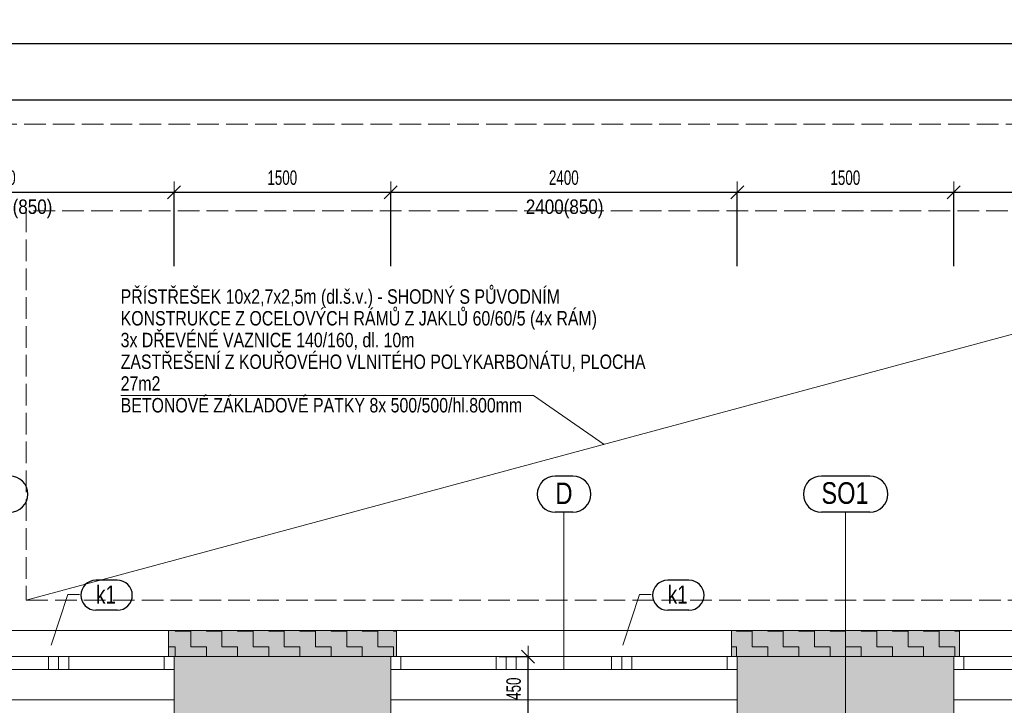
# Model space of a CAD drawing. Header units: millimetres. Extents: x -19372 to 59327, y -69634 to -42168.
# Tile 32 of 44: x 6807 to 13627, y -47494 to -42743. Entities that reach past the tile are written whole.
import ezdxf

# ---------------------------------------------------------------- set-up
doc = ezdxf.new("R2010")
doc.units = ezdxf.units.MM
doc.header["$PDMODE"] = 65
doc.linetypes.add('Carkovana 2x_1', pattern=[200, 150, -50])
for name, color, linetype, lineweight in [('XR$10$ZPEVNĚNÉ PLOCHY - ČÁRKOVANĚ_1', 7, 'Continuous', 25), ('XR$2$1.NP - STÁVAJÍCÍ_1', 7, 'Continuous', 25), ('XR$3$KOTY_1', 7, 'Continuous', 25), ('XR$4$VÝROBKY_1', 7, 'Continuous', 25), ('XR$5$OKNA + IZOLANT_1', 7, 'Continuous', 25), ('XR$7$1.NP - FILING_1', 7, 'Continuous', 25)]:
    doc.layers.add(name, color=color, linetype=linetype, lineweight=lineweight)
doc.styles.add('ARIAL', font='ARIAL.TTF')
doc.styles.add('ARIALNARROW', font='ARIALN.TTF')
doc.dimstyles.new('DIMSTYLE_3', dxfattribs={"dimtxt": 100, "dimasz": 150, "dimexe": 0, "dimexo": 0, "dimgap": 50, "dimtad": 2, "dimdec": 0, "dimrnd": 5, "dimdsep": 46, "dimtxsty": 'ARIALNARROW', "dimblk1": 'ALL_ML_STRICH', "dimblk2": 'ALL_ML_STRICH', "dimsah": 1, "dimcen": 0, "dimclrd": 6, "dimclre": 6, "dimclrt": 6, "dimadec": 0, "dimazin": 0, "dimtfac": 1, "dimtdec": 0, "dimtix": 1, "dimtmove": 2, "dimatfit": 3, "dimfxl": 0, "dimtzin": 0, "dimlwd": 0, "dimlwe": 13, "dimarcsym": 0})
pattern_1 = [(0, (216, 216), (108, 108), [108, -108]), (90, (216, 216), (-108, 108), [108, -108])]

# ---------------------------------------------------------------- blocks, each defined once
blk = doc.blocks.new('ALL_ML_STRICH')
at = {"color": 0, "linetype": 'ByBlock', "lineweight": -2}
for p, q in [((0, -0.5), (0, 0.5)), ((-1, 0), (0.5, 0)), ((-0.3, -0.3), (0.3, 0.3))]:
    blk.add_line(p, q, dxfattribs=at)
blk = doc.blocks.new('*D151')
at = {"layer": 'DEFPOINTS', "color": 6, "linetype": 'Continuous', "lineweight": 13}
for p in [(5477.2, -43938.5), (5477.2, -47156.7), (7877.2, -47156.7)]:
    blk.add_point(p, dxfattribs=at)
at = {"layer": 'XR$3$KOTY_1', "color": 6, "linetype": 'Continuous', "lineweight": -2}
for p, q in [((5477.2, -44450.4), (5477.2, -43938.5)), ((5477.2, -43938.5), (7877.2, -43938.5)), ((7877.2, -44450.4), (7877.2, -43938.5))]:
    blk.add_line(p, q, dxfattribs=at)
at = {"layer": 'XR$3$KOTY_1', "color": 6, "linetype": 'Continuous', "lineweight": 13, "xscale": 150, "yscale": 150, "zscale": 150, "rotation": 180}
blk.add_blockref('ALL_ML_STRICH', (5477.2, -43938.5), dxfattribs=at)
at = {"layer": 'XR$3$KOTY_1', "color": 6, "linetype": 'Continuous', "lineweight": 13, "xscale": 150, "yscale": 150, "zscale": 150}
blk.add_blockref('ALL_ML_STRICH', (7877.2, -43938.5), dxfattribs=at)
at = {"layer": 'XR$3$KOTY_1', "color": 6, "linetype": 'Continuous', "lineweight": 13, "insert": (6676.1, -43838.5), "char_height": 100, "width": 324.571, "attachment_point": 5, "style": 'ARIALNARROW'}
blk.add_mtext('\\W0.81;\\A1;{2400}', dxfattribs=at)
blk = doc.blocks.new('*D152')
at = {"layer": 'DEFPOINTS', "color": 6, "linetype": 'Continuous', "lineweight": 13}
for p in [(7877.2, -43938.5), (7877.2, -47156.7), (9377.2, -47156.7)]:
    blk.add_point(p, dxfattribs=at)
at = {"layer": 'XR$3$KOTY_1', "color": 6, "linetype": 'Continuous', "lineweight": -2}
for p, q in [((7877.2, -44450.4), (7877.2, -43938.5)), ((7877.2, -43938.5), (9377.2, -43938.5)), ((9377.2, -44450.4), (9377.2, -43938.5))]:
    blk.add_line(p, q, dxfattribs=at)
at = {"layer": 'XR$3$KOTY_1', "color": 6, "linetype": 'Continuous', "lineweight": 13, "xscale": 150, "yscale": 150, "zscale": 150, "rotation": 180}
blk.add_blockref('ALL_ML_STRICH', (7877.2, -43938.5), dxfattribs=at)
at = {"layer": 'XR$3$KOTY_1', "color": 6, "linetype": 'Continuous', "lineweight": 13, "xscale": 150, "yscale": 150, "zscale": 150}
blk.add_blockref('ALL_ML_STRICH', (9377.2, -43938.5), dxfattribs=at)
at = {"layer": 'XR$3$KOTY_1', "color": 6, "linetype": 'Continuous', "lineweight": 13, "insert": (8626.1, -43838.5), "char_height": 100, "width": 324.571, "attachment_point": 5, "style": 'ARIALNARROW'}
blk.add_mtext('\\W0.81;\\A1;{1500}', dxfattribs=at)
blk = doc.blocks.new('*D153')
at = {"layer": 'DEFPOINTS', "color": 6, "linetype": 'Continuous', "lineweight": 13}
for p in [(9377.2, -43938.5), (9377.2, -47156.7), (11777.2, -47156.7)]:
    blk.add_point(p, dxfattribs=at)
at = {"layer": 'XR$3$KOTY_1', "color": 6, "linetype": 'Continuous', "lineweight": -2}
for p, q in [((9377.2, -44450.4), (9377.2, -43938.5)), ((9377.2, -43938.5), (11777.2, -43938.5)), ((11777.2, -44450.4), (11777.2, -43938.5))]:
    blk.add_line(p, q, dxfattribs=at)
at = {"layer": 'XR$3$KOTY_1', "color": 6, "linetype": 'Continuous', "lineweight": 13, "xscale": 150, "yscale": 150, "zscale": 150, "rotation": 180}
blk.add_blockref('ALL_ML_STRICH', (9377.2, -43938.5), dxfattribs=at)
at = {"layer": 'XR$3$KOTY_1', "color": 6, "linetype": 'Continuous', "lineweight": 13, "xscale": 150, "yscale": 150, "zscale": 150}
blk.add_blockref('ALL_ML_STRICH', (11777.2, -43938.5), dxfattribs=at)
at = {"layer": 'XR$3$KOTY_1', "color": 6, "linetype": 'Continuous', "lineweight": 13, "insert": (10576.1, -43838.5), "char_height": 100, "width": 324.571, "attachment_point": 5, "style": 'ARIALNARROW'}
blk.add_mtext('\\W0.81;\\A1;{2400}', dxfattribs=at)
blk = doc.blocks.new('*D154')
at = {"layer": 'DEFPOINTS', "color": 6, "linetype": 'Continuous', "lineweight": 13}
for p in [(11777.2, -43938.5), (11777.2, -47156.7), (13277.2, -47156.7)]:
    blk.add_point(p, dxfattribs=at)
at = {"layer": 'XR$3$KOTY_1', "color": 6, "linetype": 'Continuous', "lineweight": -2}
for p, q in [((11777.2, -44450.4), (11777.2, -43938.5)), ((11777.2, -43938.5), (13277.2, -43938.5)), ((13277.2, -44450.4), (13277.2, -43938.5))]:
    blk.add_line(p, q, dxfattribs=at)
at = {"layer": 'XR$3$KOTY_1', "color": 6, "linetype": 'Continuous', "lineweight": 13, "xscale": 150, "yscale": 150, "zscale": 150, "rotation": 180}
blk.add_blockref('ALL_ML_STRICH', (11777.2, -43938.5), dxfattribs=at)
at = {"layer": 'XR$3$KOTY_1', "color": 6, "linetype": 'Continuous', "lineweight": 13, "xscale": 150, "yscale": 150, "zscale": 150}
blk.add_blockref('ALL_ML_STRICH', (13277.2, -43938.5), dxfattribs=at)
at = {"layer": 'XR$3$KOTY_1', "color": 6, "linetype": 'Continuous', "lineweight": 13, "insert": (12526.1, -43838.5), "char_height": 100, "width": 324.571, "attachment_point": 5, "style": 'ARIALNARROW'}
blk.add_mtext('\\W0.81;\\A1;{1500}', dxfattribs=at)
blk = doc.blocks.new('*D155')
at = {"layer": 'DEFPOINTS', "color": 6, "linetype": 'Continuous', "lineweight": 13}
for p in [(13277.2, -43938.5), (13277.2, -47156.7), (15677.2, -47156.7)]:
    blk.add_point(p, dxfattribs=at)
at = {"layer": 'XR$3$KOTY_1', "color": 6, "linetype": 'Continuous', "lineweight": -2}
for p, q in [((13277.2, -44450.4), (13277.2, -43938.5)), ((13277.2, -43938.5), (15677.2, -43938.5)), ((15677.2, -44450.4), (15677.2, -43938.5))]:
    blk.add_line(p, q, dxfattribs=at)
at = {"layer": 'XR$3$KOTY_1', "color": 6, "linetype": 'Continuous', "lineweight": 13, "xscale": 150, "yscale": 150, "zscale": 150, "rotation": 180}
blk.add_blockref('ALL_ML_STRICH', (13277.2, -43938.5), dxfattribs=at)
at = {"layer": 'XR$3$KOTY_1', "color": 6, "linetype": 'Continuous', "lineweight": 13, "xscale": 150, "yscale": 150, "zscale": 150}
blk.add_blockref('ALL_ML_STRICH', (15677.2, -43938.5), dxfattribs=at)
at = {"layer": 'XR$3$KOTY_1', "color": 6, "linetype": 'Continuous', "lineweight": 13, "insert": (14476.1, -43838.5), "char_height": 100, "width": 324.571, "attachment_point": 5, "style": 'ARIALNARROW'}
blk.add_mtext('\\W0.81;\\A1;{2400}', dxfattribs=at)
blk = doc.blocks.new('*D188')
at = {"layer": 'DEFPOINTS', "color": 6, "linetype": 'Continuous', "lineweight": 13}
for p in [(-11507.8, -43298.8), (-11507.8, -45471.7), (17177.2, -45471.7)]:
    blk.add_point(p, dxfattribs=at)
at = {"layer": 'XR$3$KOTY_1', "color": 6, "linetype": 'Continuous', "lineweight": -2}
for p, q in [((-11507.8, -44450.4), (-11507.8, -43298.8)), ((-11507.8, -43298.8), (17177.2, -43298.8)), ((17177.2, -44450.4), (17177.2, -43298.8))]:
    blk.add_line(p, q, dxfattribs=at)
at = {"layer": 'XR$3$KOTY_1', "color": 6, "linetype": 'Continuous', "lineweight": 13, "xscale": 150, "yscale": 150, "zscale": 150, "rotation": 180}
blk.add_blockref('ALL_ML_STRICH', (-11507.8, -43298.8), dxfattribs=at)
at = {"layer": 'XR$3$KOTY_1', "color": 6, "linetype": 'Continuous', "lineweight": 13, "xscale": 150, "yscale": 150, "zscale": 150}
blk.add_blockref('ALL_ML_STRICH', (17177.2, -43298.8), dxfattribs=at)
at = {"layer": 'XR$3$KOTY_1', "color": 6, "linetype": 'Continuous', "lineweight": 13, "insert": (2830, -43198.8), "char_height": 100, "width": 405.714, "attachment_point": 5, "style": 'ARIALNARROW'}
blk.add_mtext('\\W0.81;\\A1;{28685}', dxfattribs=at)
blk = doc.blocks.new('*D253')
at = {"layer": 'DEFPOINTS', "color": 6, "linetype": 'Continuous', "lineweight": 13}
for p in [(-17937.8, -42908.9), (-17937.8, -45471.7), (23607.2, -45471.7)]:
    blk.add_point(p, dxfattribs=at)
at = {"layer": 'XR$3$KOTY_1', "color": 6, "linetype": 'Continuous', "lineweight": -2}
for p, q in [((-17937.8, -44450.4), (-17937.8, -42908.9)), ((-17937.8, -42908.9), (23607.2, -42908.9)), ((23607.2, -44450.4), (23607.2, -42908.9))]:
    blk.add_line(p, q, dxfattribs=at)
at = {"layer": 'XR$3$KOTY_1', "color": 6, "linetype": 'Continuous', "lineweight": 13, "xscale": 150, "yscale": 150, "zscale": 150, "rotation": 180}
blk.add_blockref('ALL_ML_STRICH', (-17937.8, -42908.9), dxfattribs=at)
at = {"layer": 'XR$3$KOTY_1', "color": 6, "linetype": 'Continuous', "lineweight": 13, "xscale": 150, "yscale": 150, "zscale": 150}
blk.add_blockref('ALL_ML_STRICH', (23607.2, -42908.9), dxfattribs=at)
at = {"layer": 'XR$3$KOTY_1', "color": 6, "linetype": 'Continuous', "lineweight": 13, "insert": (2830, -42808.9), "char_height": 100, "width": 405.714, "attachment_point": 5, "style": 'ARIALNARROW'}
blk.add_mtext('\\W0.81;\\A1;{41545}', dxfattribs=at)
blk = doc.blocks.new('*D284')
at = {"layer": 'DEFPOINTS', "color": 6, "linetype": 'Continuous', "lineweight": 13}
for p in [(10228.9, -47156.7), (10208.8, -47606.7), (10328.9, -47606.7)]:
    blk.add_point(p, dxfattribs=at)
at = {"layer": 'XR$3$KOTY_1', "color": 6, "linetype": 'Continuous', "lineweight": -2}
for p, q in [((10128.9, -47156.7), (10328.9, -47156.7)), ((10328.9, -47606.7), (10328.9, -47156.7)), ((10308.8, -47606.7), (10328.9, -47606.7))]:
    blk.add_line(p, q, dxfattribs=at)
at = {"layer": 'XR$3$KOTY_1', "color": 6, "linetype": 'Continuous', "lineweight": 13, "xscale": 150, "yscale": 150, "zscale": 150}
for p, rotation in [((10328.9, -47156.7), 90), ((10328.9, -47606.7), 270)]:
    blk.add_blockref('ALL_ML_STRICH', p, dxfattribs=dict(at, rotation=rotation))
at = {"layer": 'XR$3$KOTY_1', "color": 6, "linetype": 'Continuous', "lineweight": 13, "insert": (10228.9, -47379.1), "char_height": 100, "width": 243.429, "attachment_point": 5, "rotation": 90, "style": 'ARIALNARROW'}
blk.add_mtext('\\W0.81;\\A1;{450}', dxfattribs=at)
blk = doc.blocks.new('KOMPLEXNÍ OBJEKT_36')
at = {"layer": 'XR$5$OKNA + IZOLANT_1', "color": 7, "linetype": 'Continuous', "lineweight": 13}
for p, q in [((7837.2, -47156.7), (7837.2, -46976.7)), ((7877.2, -47156.7), (7837.2, -47156.7))]:
    blk.add_line(p, q, dxfattribs=at)
blk = doc.blocks.new('KOMPLEXNÍ OBJEKT_37')
at = {"layer": 'XR$5$OKNA + IZOLANT_1', "color": 7, "linetype": 'Continuous', "lineweight": 13}
for p, q in [((9417.2, -47156.7), (9417.2, -46976.7)), ((9377.2, -47156.7), (9417.2, -47156.7))]:
    blk.add_line(p, q, dxfattribs=at)
blk = doc.blocks.new('KOMPLEXNÍ OBJEKT_38')
at = {"layer": 'XR$5$OKNA + IZOLANT_1', "color": 7, "linetype": 'Continuous', "lineweight": 13}
for p, q in [((11737.2, -47156.7), (11737.2, -46976.7)), ((11777.2, -47156.7), (11737.2, -47156.7))]:
    blk.add_line(p, q, dxfattribs=at)
blk = doc.blocks.new('KOMPLEXNÍ OBJEKT_40')
at = {"layer": 'XR$5$OKNA + IZOLANT_1', "color": 7, "linetype": 'Continuous', "lineweight": 13}
for p, q in [((13317.2, -47156.7), (13317.2, -46976.7)), ((13277.2, -47156.7), (13317.2, -47156.7))]:
    blk.add_line(p, q, dxfattribs=at)

msp = doc.modelspace()

# ---------------------------------------------------------------- hatches: boundary and pattern name
at = {"layer": 'XR$7$1.NP - FILING_1', "linetype": 'Continuous', "lineweight": 13}
for points in [[(7837.2, -47156.7), (9417.2, -47156.7), (9417.2, -46976.7), (7837.2, -46976.7)], [(11737.2, -47156.7), (13317.2, -47156.7), (13317.2, -46976.7), (11737.2, -46976.7)]]:
    msp.add_hatch(color=11, dxfattribs=at).paths.add_polyline_path(points, flags=0)
h = msp.add_hatch(dxfattribs=at)
h.set_pattern_fill('VZOR', scale=108, style=0, pattern_type=2)
h.set_pattern_definition(pattern_1)
h.paths.add_polyline_path([(7837.2, -47156.7), (9417.2, -47156.7), (9417.2, -46976.7), (7837.2, -46976.7)], flags=0)
h = msp.add_hatch(dxfattribs=at)
h.set_pattern_fill('VZOR', scale=108, style=0, pattern_type=2)
h.set_pattern_definition(pattern_1)
h.paths.add_polyline_path([(11737.2, -47156.7), (13317.2, -47156.7), (13317.2, -46976.7), (11737.2, -46976.7)], flags=0)
for points in [[(7877.2, -47606.7), (9377.2, -47606.7), (9377.2, -47156.7), (7877.2, -47156.7)], [(11777.2, -47606.7), (13277.2, -47606.7), (13277.2, -47156.7), (11777.2, -47156.7)]]:
    msp.add_hatch(color=254, dxfattribs=at).paths.add_polyline_path(points)

# ---------------------------------------------------------------- linework, layer by layer
at = {"layer": 'XR$10$ZPEVNĚNÉ PLOCHY - ČÁRKOVANĚ_1', "color": 204, "linetype": 'Carkovana 2x_1', "lineweight": 13}
msp.add_line((5637.2, -43466.7), (17047.2, -43466.7), dxfattribs=at)
at = {"layer": 'XR$2$1.NP - STÁVAJÍCÍ_1', "color": 8, "linetype": 'Continuous', "lineweight": 18}
for p, q in [((7877.2, -47156.7), (7877.2, -47606.7)), ((9377.2, -47156.7), (7877.2, -47156.7)), ((9377.2, -47156.7), (9377.2, -47606.7)), ((11777.2, -47156.7), (11777.2, -47606.7)), ((13277.2, -47156.7), (11777.2, -47156.7)), ((13277.2, -47156.7), (13277.2, -47606.7)), ((13277.2, -47606.7), (13277.2, -47156.7))]:
    msp.add_line(p, q, dxfattribs=at)
at = {"layer": 'XR$2$1.NP - STÁVAJÍCÍ_1', "color": 8, "linetype": 'Continuous', "lineweight": 13}
for p, q in [((5477.2, -47456.7), (7877.2, -47456.7)), ((9377.2, -47456.7), (11777.2, -47456.7)), ((13277.2, -47456.7), (15677.2, -47456.7))]:
    msp.add_line(p, q, dxfattribs=at)
at = {"layer": 'XR$3$KOTY_1', "color": 7, "linetype": 'Continuous', "lineweight": 13}
for p, q in [((6852.2, -46766.7), (16852.2, -44066.7)), ((7506.7, -45348.2), (10366.7, -45348.2)), ((10366.7, -45348.2), (10854.5, -45686))]:
    msp.add_line(p, q, dxfattribs=at)
at = {"layer": 'XR$3$KOTY_1', "color": 3, "linetype": 'Continuous', "lineweight": 25}
for p, q in [((10638.2, -45905.3), (10517.2, -45905.3)), ((12695.6, -45905.3), (12360.2, -45905.3)), ((10638.2, -46155.3), (10517.2, -46155.3)), ((12695.6, -46155.3), (12360.2, -46155.3)), ((7483.1, -46626.9), (7335.6, -46626.9)), ((11443.1, -46626.9), (11295.6, -46626.9)), ((7483.1, -46835.2), (7335.6, -46835.2)), ((11443.1, -46835.2), (11295.6, -46835.2))]:
    msp.add_line(p, q, dxfattribs=at)
at = {"layer": 'XR$3$KOTY_1', "color": 3, "linetype": 'Continuous', "lineweight": 13}
for p, q in [((10577.2, -46155.3), (10577.2, -47246.7)), ((12527.2, -46155.3), (12527.2, -47606.7)), ((7140.4, -46726.9), (7025.2, -47078.4)), ((7220.4, -46726.9), (7140.4, -46726.9)), ((11100.4, -46726.9), (10985.2, -47078.4)), ((11180.4, -46726.9), (11100.4, -46726.9))]:
    msp.add_line(p, q, dxfattribs=at)
at = {"layer": 'XR$3$KOTY_1', "color": 3, "linetype": 'Continuous', "lineweight": 25}
for centre, radius, start, end in [((6738.2, -46030.3), 125, 270, 90), ((10517.2, -46030.3), 125, 90, 270), ((10638.2, -46030.3), 125, 270, 90), ((12360.2, -46030.3), 125, 90, 270), ((12695.6, -46030.3), 125, 270, 90), ((7335.6, -46731.1), 104.2, 90, 270), ((7483.1, -46731.1), 104.2, 270, 90), ((11295.6, -46731.1), 104.2, 90, 270), ((11443.1, -46731.1), 104.2, 270, 90)]:
    msp.add_arc(centre, radius, start, end, dxfattribs=at)
at = {"layer": 'XR$4$VÝROBKY_1', "color": 5, "linetype": 'Carkovana 2x_1', "lineweight": 13}
for p, q in [((6852.2, -44066.7), (6852.2, -46766.7)), ((16852.2, -44066.7), (6852.2, -44066.7)), ((6852.2, -46766.7), (16852.2, -46766.7))]:
    msp.add_line(p, q, dxfattribs=at)
at = {"layer": 'XR$5$OKNA + IZOLANT_1', "color": 7, "linetype": 'Continuous', "lineweight": 13}
for p, q in [((7837.2, -46976.7), (5517.2, -46976.7)), ((7837.2, -46976.7), (9417.2, -46976.7)), ((11737.2, -46976.7), (9417.2, -46976.7)), ((11737.2, -46976.7), (13317.2, -46976.7)), ((15637.2, -46976.7), (13317.2, -46976.7))]:
    msp.add_line(p, q, dxfattribs=at)
at = {"layer": 'XR$5$OKNA + IZOLANT_1', "color": 132, "linetype": 'Continuous', "lineweight": 13}
for p, q in [((5477.2, -47156.7), (7877.2, -47156.7)), ((7007.2, -47246.7), (7007.2, -47156.7)), ((7077.2, -47246.7), (7077.2, -47156.7)), ((7147.2, -47246.7), (7147.2, -47156.7)), ((7807.2, -47246.7), (7807.2, -47156.7)), ((9377.2, -47156.7), (11777.2, -47156.7)), ((9447.2, -47246.7), (9447.2, -47156.7)), ((10107.2, -47246.7), (10107.2, -47156.7)), ((10177.2, -47246.7), (10177.2, -47156.7)), ((10247.2, -47246.7), (10247.2, -47156.7)), ((10907.2, -47246.7), (10907.2, -47156.7)), ((10977.2, -47246.7), (10977.2, -47156.7)), ((11047.2, -47246.7), (11047.2, -47156.7)), ((11707.2, -47246.7), (11707.2, -47156.7)), ((13277.2, -47156.7), (15677.2, -47156.7)), ((13347.2, -47246.7), (13347.2, -47156.7)), ((5477.2, -47246.7), (7877.2, -47246.7)), ((9377.2, -47246.7), (11777.2, -47246.7)), ((13277.2, -47246.7), (15677.2, -47246.7))]:
    msp.add_line(p, q, dxfattribs=at)

# ---------------------------------------------------------------- block references
at = {"layer": 'XR$5$OKNA + IZOLANT_1', "color": 7, "linetype": 'Continuous', "lineweight": 13}
for name in ['KOMPLEXNÍ OBJEKT_36', 'KOMPLEXNÍ OBJEKT_37', 'KOMPLEXNÍ OBJEKT_38', 'KOMPLEXNÍ OBJEKT_40']:
    msp.add_blockref(name, (0, 0), dxfattribs=at)

# ---------------------------------------------------------------- texts
at = {"layer": 'XR$3$KOTY_1', "color": 6, "linetype": 'Continuous', "lineweight": 18, "char_height": 100, "width": 588.391, "attachment_point": 5, "style": 'ARIALNARROW'}
for insert in [(6764.8, -44054.2), (10581.8, -44054.2)]:
    msp.add_mtext('\\W1.03;2400(850)', dxfattribs=dict(at, insert=insert))
at = {"layer": 'XR$3$KOTY_1', "color": 7, "linetype": 'Continuous', "lineweight": 13, "insert": (7506.7, -44611.6), "char_height": 100, "width": 3709.417, "attachment_point": 1, "line_spacing_factor": 0.903614, "style": 'ARIALNARROW'}
msp.add_mtext('\\W0.96;PŘÍSTŘEŠEK 10x2,7x2,5m (dl.š.v.) - SHODNÝ S PŮVODNÍM\\PKONSTRUKCE Z OCELOVÝCH RÁMŮ Z JAKLŮ 60/60/5 (4x RÁM)\\P3x DŘEVÉNÉ VAZNICE 140/160, dl. 10m\\PZASTŘEŠENÍ Z KOUŘOVÉHO VLNITÉHO POLYKARBONÁTU, PLOCHA 27m2\\PBETONOVÉ ZÁKLADOVÉ PATKY 8x 500/500/hl.800mm ', dxfattribs=at)
at = {"layer": 'XR$3$KOTY_1', "color": 3, "linetype": 'Continuous', "lineweight": 25, "attachment_point": 7, "style": 'ARIAL'}
for s, insert, char_height, width in [('\\W0.79;D', (10517.2, -46100.3), 150, 180.285), ('\\W0.78;SO1', (12360.2, -46100.3), 150, 393.631), ('\\W0.75;k1', (7335.6, -46789.4), 125, 194.675), ('\\W0.75;k1', (11295.6, -46789.4), 125, 194.675)]:
    msp.add_mtext(s, dxfattribs=dict(at, insert=insert, char_height=char_height, width=width))

# ---------------------------------------------------------------- dimensions: what is measured, and where the dimension line sits
at = {"layer": 'XR$3$KOTY_1', "color": 6, "linetype": 'Continuous', "lineweight": 13}
for base, p1, p2, picture, middle in [((23607.2, -42908.9), (-17937.8, -44450.4), (23607.2, -44450.4), '*D253', (2830, -42808.9)), ((17177.2, -43298.8), (-11507.8, -44450.4), (17177.2, -44450.4), '*D188', (2830, -43198.8)), ((7877.2, -43938.5), (5477.2, -44450.4), (7877.2, -44450.4), '*D151', (6676.1, -43838.5)), ((9377.2, -43938.5), (7877.2, -44450.4), (9377.2, -44450.4), '*D152', (8626.1, -43838.5)), ((11777.2, -43938.5), (9377.2, -44450.4), (11777.2, -44450.4), '*D153', (10576.1, -43838.5)), ((13277.2, -43938.5), (11777.2, -44450.4), (13277.2, -44450.4), '*D154', (12526.1, -43838.5)), ((15677.2, -43938.5), (13277.2, -44450.4), (15677.2, -44450.4), '*D155', (14476.1, -43838.5))]:
    dim = msp.add_linear_dim(base=base, p1=p1, p2=p2, dimstyle='DIMSTYLE_3', override={"dimpost": '<>', "dimclrd": 6, "dimclre": 6, "dimclrt": 6, "dimlwd": 0, "dimlwe": 13}, dxfattribs=at)
    dim.commit()
    dim.dimension.update_dxf_attribs({"geometry": picture, "text_midpoint": middle, "dimtype": 160})
dim = msp.add_linear_dim(base=(10328.9, -47156.7), p1=(10308.8, -47606.7), p2=(10128.9, -47156.7), angle=90, dimstyle='DIMSTYLE_3', override={"dimpost": '<>', "dimclrd": 6, "dimclre": 6, "dimclrt": 6, "dimlwd": 0, "dimlwe": 13}, dxfattribs=at)
dim.commit()
dim.dimension.update_dxf_attribs({"geometry": '*D284', "text_midpoint": (10228.9, -47379.1), "dimtype": 160})

doc.saveas('drawing.dxf')
